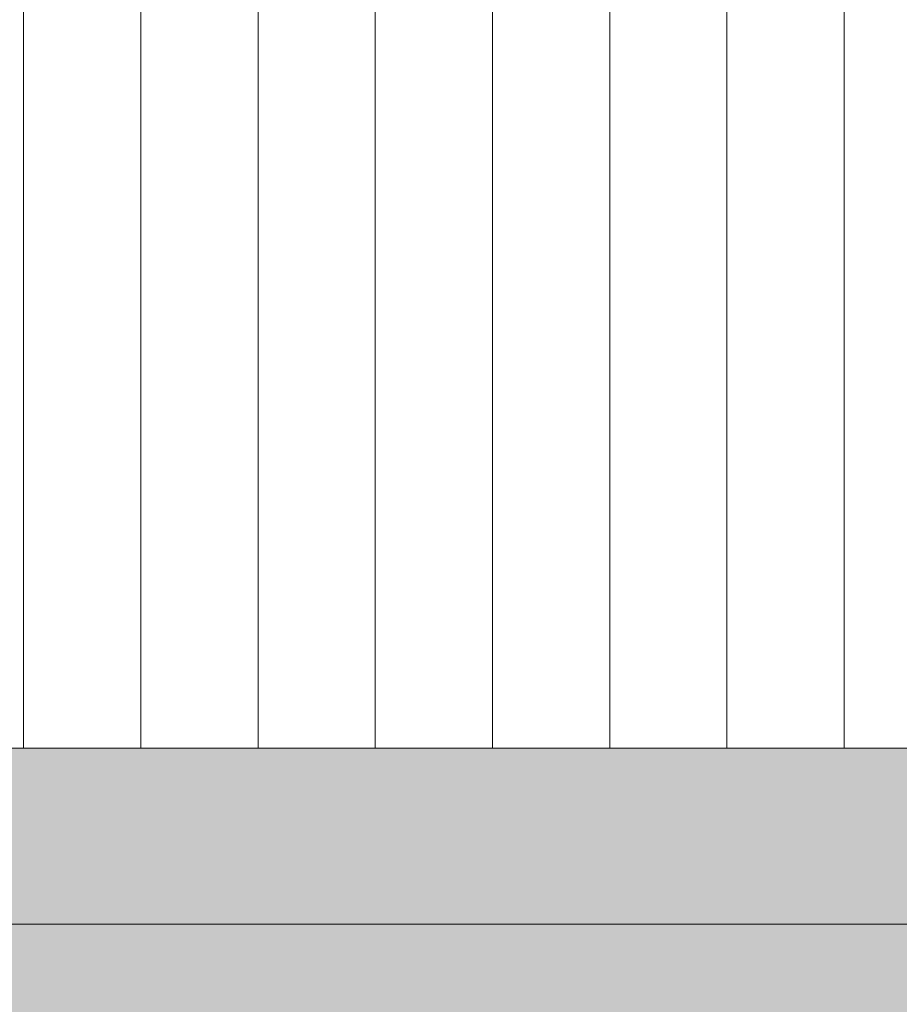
# Model space of a CAD drawing. Header units: millimetres. Extents: x 5980700 to 6194397, y -12939 to 2351883.
# Tile 116 of 124: x 6184673 to 6186174, y -1904 to -223. Entities that reach past the tile are written whole.
import ezdxf

# ---------------------------------------------------------------- set-up
doc = ezdxf.new("R2010")
doc.units = ezdxf.units.MM
doc.layers.add('A-ROOF', color=132, linetype='Continuous', lineweight=9)
doc.layers.add('A-ROOF-PATT', color=132, linetype='Continuous', lineweight=9)

# ---------------------------------------------------------------- blocks, each defined once
blk = doc.blocks.new('Cumeeira1 - Cumeeira-4038532-PLANTA DE CAIMENTO DE PISOS - COBERTURA')
at = {"layer": 'A-ROOF', "lineweight": 5}
for points in [[(-15828.6148292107, -1825.841032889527), (19471.385170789, -1825.841032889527), (19471.385170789, -1525.522373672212), (-15828.6148292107, -1525.522373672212), (-15828.6148292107, -1539.160710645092)], [(1790.63785953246, -2126.159692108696), (19471.385170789, -2126.159692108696), (19471.385170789, -1825.841032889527), (-15828.6148292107, -1825.841032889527), (-15828.6148292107, -2126.159692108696), (1607.799284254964, -2126.159692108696)]]:
    blk.add_hatch(color=71, dxfattribs=at).paths.add_polyline_path(points)
at = {"layer": 'A-ROOF', "color": 90, "lineweight": 5}
for p, q in [((-15828.61482921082, -1525.522373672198), (19471.38517078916, -1525.522373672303)), ((-15828.61482921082, -1825.841032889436), (19471.38517078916, -1825.841032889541))]:
    blk.add_line(p, q, dxfattribs=at)
blk = doc.blocks.new('BE-PMSa-MOD-ARQ-CONEXAODOFUTURO-EX-000-R_rvt-3-PLANTA DE CAIMENTO DE PISOS - COBERTURA')
at = {"layer": 'A-ROOF-PATT', "lineweight": 5}
h = blk.add_hatch(dxfattribs=at)
h.set_pattern_fill('FP_274', color=71, style=0, pattern_type=2)
h.set_pattern_definition([(270, (480, 90.73899999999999), (200, 1.224646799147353e-14), [])])
h.paths.add_polyline_path([(-15588.61484510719, -1466.772346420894), (19231.38515489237, -1466.772346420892), (19231.38515489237, 3159.158994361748), (4271.38515489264, 3159.158994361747), (4271.38515489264, 986.1880999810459), (-5198.614845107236, 986.6856185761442), (-5198.614845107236, 3159.158994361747), (-15588.61484510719, 3159.158994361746), (-15588.61484510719, -848.7385583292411)])
at = {"layer": 'A-ROOF', "color": 90, "lineweight": 5}
blk.add_blockref('Cumeeira1 - Cumeeira-4038532-PLANTA DE CAIMENTO DE PISOS - COBERTURA', (-1.589655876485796e-05, 58.75002725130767), dxfattribs=at)

msp = doc.modelspace()

# ---------------------------------------------------------------- block references
at = {"color": 50, "lineweight": 5}
msp.add_blockref('BE-PMSa-MOD-ARQ-CONEXAODOFUTURO-EX-000-R_rvt-3-PLANTA DE CAIMENTO DE PISOS - COBERTURA', (6167374.665174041, 0), dxfattribs=at)

doc.saveas('drawing.dxf')
